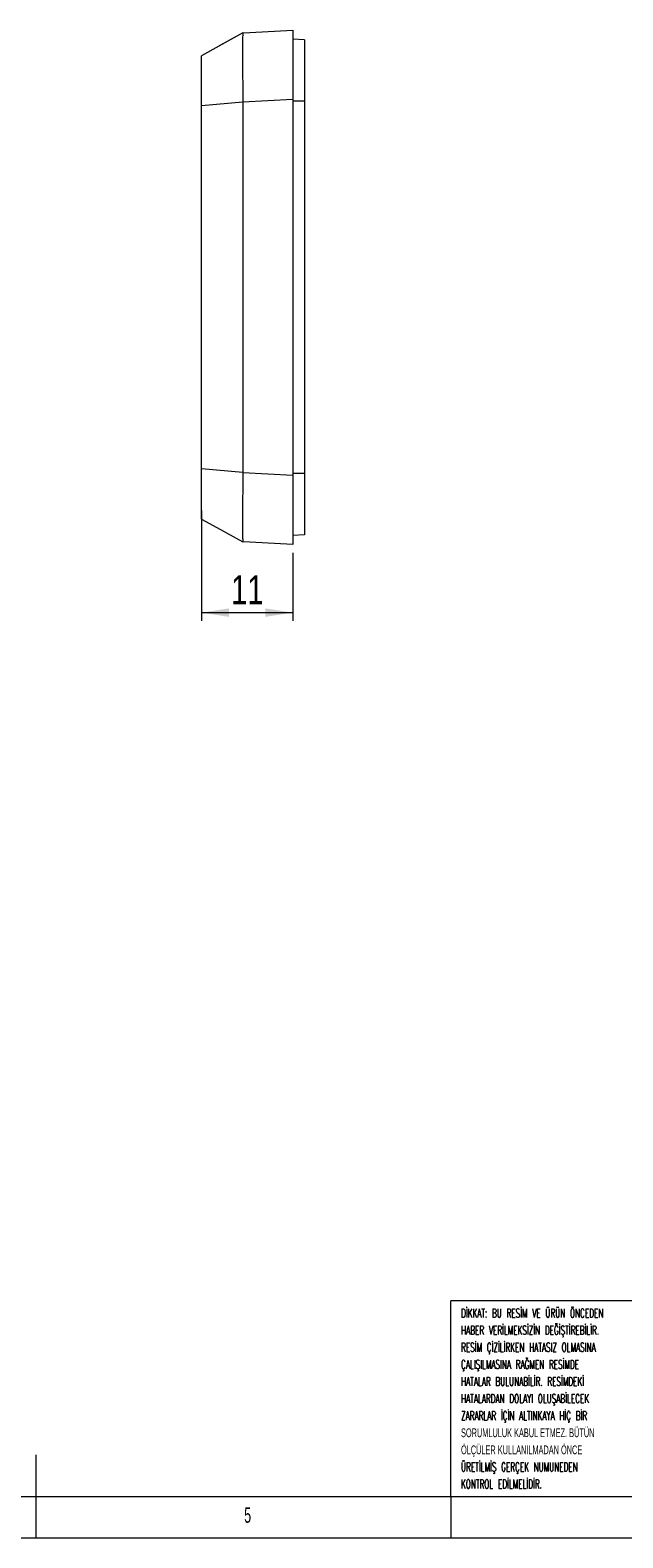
# Model space of a CAD drawing. Header units: millimetres. Extents: x 5 to 415, y 5 to 292.
# Tile 3 of 6: x 209 to 281, y 5 to 187. Entities that reach past the tile are written whole.
import ezdxf

# ---------------------------------------------------------------- set-up
doc = ezdxf.new("R2010")
doc.units = ezdxf.units.MM
doc.layers.add('LAYER_1', color=179, linetype='Continuous', lineweight=15)
doc.styles.add('SLDTEXTSTYLE1', font='TXT', dxfattribs={"width": 0.605})
doc.styles.add('SLDTEXTSTYLE2', font='TXT', dxfattribs={"width": 0.605, "bigfont": 'bigfont'})
doc.styles.add('SLDTEXTSTYLE3', font='TXT', dxfattribs={"width": 0.75})
doc.dimstyles.new('SLDDIMSTYLE0', dxfattribs={"dimtxt": 3.5, "dimasz": 3.302, "dimexe": 0, "dimexo": 0.0625, "dimgap": 0.875, "dimtad": 1, "dimrnd": 1e-09, "dimzin": 12, "dimdsep": 46, "dimtxsty": 'SLDTEXTSTYLE3', "dimsah": 1, "dimcen": 0.09, "dimadec": 0, "dimazin": 3, "dimtfac": 1, "dimtofl": 0, "dimtmove": 0, "dimatfit": 3, "dimfxl": 1, "dimfrac": 2, "dimtolj": 1, "dimtzin": 12, "dimarcsym": 0})

# ---------------------------------------------------------------- blocks, each defined once
blk = doc.blocks.new('SW_NOTE_2')
at = {"layer": 'LAYER_1', "color": 0, "char_height": 1.06, "attachment_point": 1}
for s, insert, style in [('DİKKAT: BU RESİM VE ÜRÜN ÖNCEDEN', (0, 1.37), 'SLDTEXTSTYLE2'), ('HABER VERİLMEKSİZİN DEĞİŞTİREBİLİR.', (0, -0.69), 'SLDTEXTSTYLE2'), ('RESİM ÇİZİLİRKEN HATASIZ OLMASINA', (0, -2.75), 'SLDTEXTSTYLE2'), ('ÇALIŞILMASINA RAĞMEN RESİMDE', (0, -4.81), 'SLDTEXTSTYLE2'), ('HATALAR BULUNABİLİR. RESİMDEKİ', (0, -6.87), 'SLDTEXTSTYLE2'), ('HATALARDAN DOLAYI OLUŞABİLECEK', (0, -8.93), 'SLDTEXTSTYLE2'), ('ZARARLAR İÇİN ALTINKAYA HİÇ BİR', (0, -10.99), 'SLDTEXTSTYLE2'), ('SORUMLULUK KABUL ETMEZ. BÜTÜN', (0, -13.05), 'SLDTEXTSTYLE1'), ('ÖLÇÜLER KULLANILMADAN ÖNCE', (0, -15.11), 'SLDTEXTSTYLE1'), ('ÜRETİLMİŞ GERÇEK NUMUNEDEN', (0, -17.17), 'SLDTEXTSTYLE2'), ('KONTROL EDİLMELİDİR.', (0, -19.23), 'SLDTEXTSTYLE2')]:
    blk.add_mtext(s, dxfattribs=dict(at, insert=insert, style=style))
blk = doc.blocks.new('_D_8')
at = {"layer": 'LAYER_1'}
for p, q in [((229.95, 128.85), (229.95, 115.52)), ((240.95, 123.73), (240.95, 115.52)), ((229.95, 116.52), (240.95, 116.52))]:
    blk.add_line(p, q, dxfattribs=at)
for points in [[(229.95, 116.52), (233.25, 116.01), (233.25, 117.03)], [(240.95, 116.52), (237.65, 117.03), (237.65, 116.01)]]:
    blk.add_solid(points, dxfattribs=at)
at = {"layer": 'LAYER_1', "insert": (233.52, 121.03), "char_height": 3.5, "attachment_point": 1, "style": 'SLDTEXTSTYLE3'}
blk.add_mtext('11', dxfattribs=at)

msp = doc.modelspace()

# ---------------------------------------------------------------- linework, layer by layer
at = {"color": 7, "linetype": 'Continuous', "lineweight": 15}
for p, q in [((234.94, 186.414), (231.89, 184.727)), ((234.94, 186.414), (232.035, 184.807)), ((242.348, 185.553), (240.948, 185.626)), ((232.035, 184.807), (229.948, 183.652)), ((240.948, 178.369), (234.941, 178.033)), ((240.948, 178.369), (240.948, 133.089)), ((242.348, 178.172), (240.948, 178.184)), ((242.348, 178.172), (242.348, 133.286)), ((234.941, 178.033), (229.948, 177.589)), ((229.948, 133.868), (229.948, 177.589)), ((234.941, 178.033), (234.941, 133.424)), ((234.941, 133.424), (229.948, 133.868)), ((234.941, 133.424), (240.948, 133.089)), ((242.348, 133.286), (240.948, 133.274)), ((229.948, 127.805), (231.787, 126.788)), ((231.787, 126.788), (234.94, 125.044)), ((242.348, 125.905), (240.948, 125.832))]:
    msp.add_line(p, q, dxfattribs=at)
at = {"color": 7, "linetype": 'Continuous', "lineweight": 15, "flags": 128}
for points in [[(234.941, 186.414), (235.793, 186.459), (240.948, 186.729)], [(240.948, 124.729), (235.793, 124.999), (234.941, 125.044)]]:
    msp.add_lwpolyline(points, dxfattribs=at)
at = {"color": 7, "linetype": 'Continuous', "lineweight": 15}
for points, knots in [([(234.94, 186.407), (234.933, 186.378), (234.92, 186.318), (234.904, 185.843), (234.893, 185.095), (234.89, 184.073), (234.893, 182.816), (234.904, 181.36), (234.92, 179.755), (234.934, 178.607), (234.941, 178.033)], [0, 0, 0, 0, 0.1200066, 0.24575, 0.3714676, 0.4971688, 0.6228631, 0.74856, 0.8742692, 1, 1, 1, 1]), ([(240.948, 186.729), (240.948, 186.729), (240.948, 186.677), (240.948, 186.524), (240.948, 186.461), (240.948, 186.309), (240.948, 186.219), (240.948, 185.915), (240.948, 185.666), (240.948, 185.226), (240.948, 185.068), (240.948, 184.73), (240.948, 184.549), (240.948, 183.978), (240.948, 183.563), (240.948, 182.889), (240.948, 182.656), (240.948, 182.173), (240.948, 181.922), (240.948, 181.155), (240.948, 180.624), (240.948, 179.525), (240.948, 178.952), (240.948, 178.369)], [0, 0, 0, 0, 0.125, 0.125, 0.1875, 0.1875, 0.25, 0.25, 0.375, 0.375, 0.4375, 0.4375, 0.5, 0.5, 0.625, 0.625, 0.6875, 0.6875, 0.75, 0.75, 0.875, 0.875, 1, 1, 1, 1]), ([(242.348, 185.553), (242.348, 185.553), (242.348, 185.369), (242.348, 184.657), (242.348, 184.128), (242.348, 182.792), (242.348, 181.984), (242.348, 180.182), (242.348, 179.187), (242.348, 178.172)], [0, 0, 0, 0, 0.25, 0.25, 0.5, 0.5, 0.75, 0.75, 1, 1, 1, 1]), ([(229.948, 177.589), (229.948, 177.673), (229.948, 177.84), (229.948, 178.089), (229.948, 178.335), (229.948, 178.578), (229.948, 178.818), (229.948, 179.056), (229.948, 179.292), (229.948, 179.524), (229.948, 179.754), (229.948, 180.278), (229.948, 181.053), (229.948, 181.961), (229.948, 182.7), (229.948, 183.133), (229.948, 183.373), (229.948, 183.499), (229.948, 183.588), (229.948, 183.643), (229.948, 183.649), (229.948, 183.652)], [0, 0, 0, 0, 0.0250503, 0.050013, 0.0749202, 0.0998039, 0.1246964, 0.1496301, 0.1746368, 0.1997485, 0.2249965, 0.2504117, 0.3755157, 0.5000834, 0.6244761, 0.7499357, 0.8005521, 0.850614, 0.9003723, 0.9500822, 1, 1, 1, 1]), ([(229.948, 127.805), (229.948, 127.806), (229.948, 127.807), (229.948, 127.821), (229.948, 127.843), (229.948, 127.874), (229.948, 127.914), (229.948, 127.963), (229.948, 128.021), (229.948, 128.088), (229.948, 128.164), (229.948, 128.361), (229.948, 128.759), (229.948, 129.497), (229.948, 130.405), (229.948, 131.252), (229.948, 131.933), (229.948, 132.401), (229.948, 132.88), (229.948, 133.369), (229.948, 133.702), (229.948, 133.868)], [0, 0, 0, 0, 0.0250503, 0.050013, 0.0749202, 0.0998039, 0.1246964, 0.1496301, 0.1746368, 0.1997485, 0.2249965, 0.2504117, 0.3755157, 0.5000834, 0.6244761, 0.7499357, 0.8005521, 0.850614, 0.9003723, 0.9500822, 1, 1, 1, 1]), ([(234.941, 133.424), (234.934, 132.85), (234.92, 131.702), (234.904, 130.097), (234.893, 128.641), (234.89, 127.384), (234.893, 126.362), (234.904, 125.614), (234.92, 125.14), (234.933, 125.08), (234.94, 125.051)], [0, 0, 0, 0, 0.1258343, 0.2516295, 0.3773953, 0.5031415, 0.6288774, 0.7546124, 0.8803562, 1, 1, 1, 1]), ([(240.948, 133.089), (240.948, 132.506), (240.948, 131.94), (240.948, 131.116), (240.948, 130.845), (240.948, 130.313), (240.948, 130.05), (240.948, 129.28), (240.948, 128.799), (240.948, 128.126), (240.948, 127.909), (240.948, 127.492), (240.948, 127.29), (240.948, 126.719), (240.948, 126.383), (240.948, 125.942), (240.948, 125.806), (240.948, 125.556), (240.948, 125.442), (240.948, 125.138), (240.948, 124.986), (240.948, 124.782), (240.948, 124.729), (240.948, 124.729)], [0, 0, 0, 0, 0.125, 0.125, 0.1875, 0.1875, 0.25, 0.25, 0.375, 0.375, 0.4375, 0.4375, 0.5, 0.5, 0.625, 0.625, 0.6875, 0.6875, 0.75, 0.75, 0.875, 0.875, 1, 1, 1, 1]), ([(242.348, 133.286), (242.348, 132.271), (242.348, 131.277), (242.348, 129.475), (242.348, 128.667), (242.348, 127.33), (242.348, 126.801), (242.348, 126.089), (242.348, 125.905), (242.348, 125.905)], [0, 0, 0, 0, 0.25, 0.25, 0.5, 0.5, 0.75, 0.75, 1, 1, 1, 1])]:
    msp.add_open_spline(points, degree=3, knots=knots, dxfattribs=at)
at = {"layer": 'LAYER_1'}
for p, q in [((292.067, 33.549), (260, 33.549)), ((260, 10), (260, 33.549)), ((210, 5), (210, 15)), ((10, 10), (227.8, 10)), ((227.8, 10), (402, 10)), ((260, 10), (260, 5)), ((5, 5), (414.595, 5))]:
    msp.add_line(p, q, dxfattribs=at)

# ---------------------------------------------------------------- block references
at = {"layer": 'LAYER_1', "color": 7}
msp.add_blockref('SW_NOTE_2', (261.242, 31.246), dxfattribs=at)

# ---------------------------------------------------------------- texts
at = {"color": 7, "linetype": 'Continuous', "lineweight": 0, "insert": (235.096, 8.668), "char_height": 1.852, "attachment_point": 1, "style": 'SLDTEXTSTYLE1'}
msp.add_mtext('5', dxfattribs=at)

# ---------------------------------------------------------------- dimensions: what is measured, and where the dimension line sits
at = {"layer": 'LAYER_1'}
dim = msp.add_linear_dim(base=(240.948, 116.522), p1=(229.948, 129.845), p2=(240.948, 124.729), dimstyle='SLDDIMSTYLE0', dxfattribs=at)
dim.commit()
dim.dimension.update_dxf_attribs({"geometry": '_D_8', "text_midpoint": (236.111, 116.522), "dimtype": 160})

doc.saveas('drawing.dxf')
